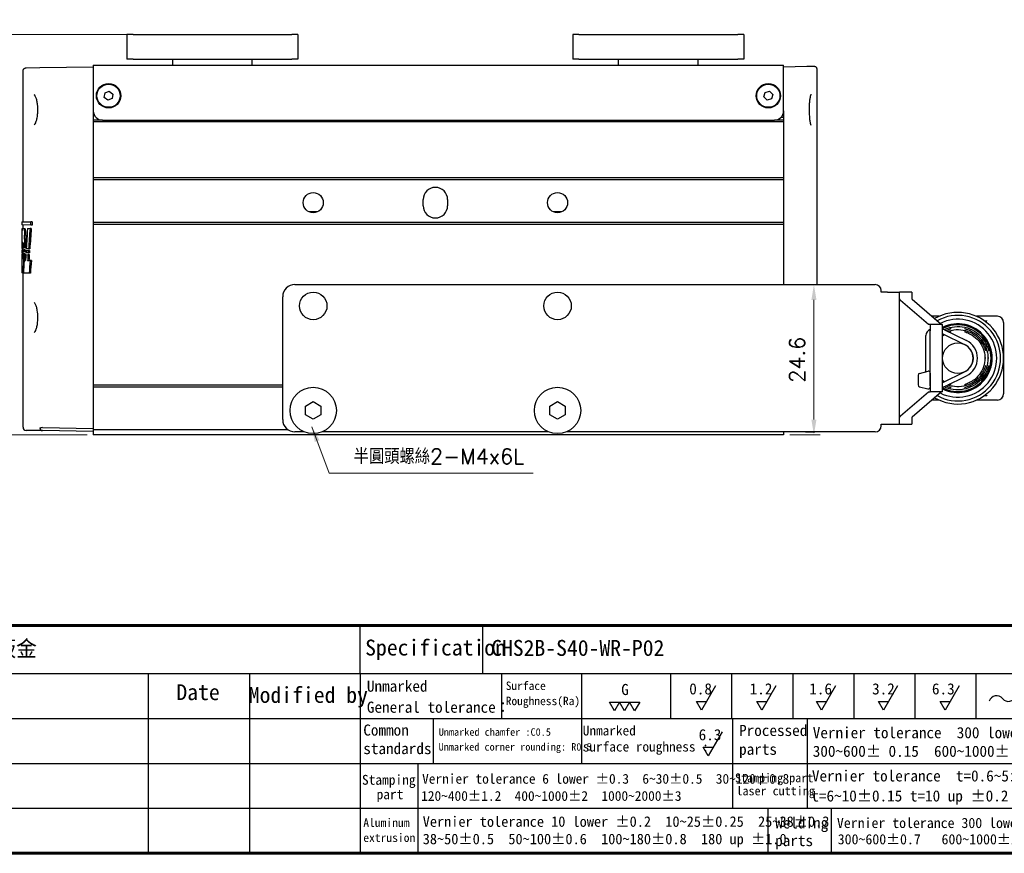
# Model space of a CAD drawing. Header units: inches. Extents: x 0 to 5766, y -2164 to 1330.
# Tile 194 of 217: x 4871 to 5033, y -196 to -60. Entities that reach past the tile are written whole.
import ezdxf
from ezdxf.enums import TextEntityAlignment as Align

# ---------------------------------------------------------------- set-up
doc = ezdxf.new("R2010")
doc.units = ezdxf.units.IN
doc.header["$MEASUREMENT"] = 0
doc.linetypes.add('SLD-實線', pattern=[0])
for name, color, linetype, lineweight in [('AM_0', 7, 'Continuous', 30), ('AM_5', 3, 'Continuous', 15), ('可見 (ISO)', 7, 'Continuous', 25)]:
    doc.layers.add(name, color=color, linetype=linetype, lineweight=lineweight)
doc.layers.add('BORDER', color=7, linetype='Continuous')
doc.layers.add('圖框', color=7, linetype='SLD-實線')
doc.styles.add('尺寸標註', font='romans.shx', dxfattribs={"bigfont": 'CHINESET.SHX'})
doc.styles.add('標題欄', font='txt')
doc.dimstyles.new('CNS1', dxfattribs={"dimtxt": 2.5, "dimasz": 2.5, "dimexe": 1, "dimexo": 1, "dimgap": 1.5, "dimtad": 1, "dimtoh": 1, "dimdec": 1, "dimdsep": 46, "dimtxsty": '尺寸標註', "dimcen": 0, "dimclrd": 2, "dimclre": 2, "dimclrt": 1, "dimadec": 0, "dimazin": 2, "dimtp": 0.1, "dimtm": 0.1, "dimtfac": 0.71, "dimtdec": 1, "dimtmove": 0, "dimatfit": 0, "dimfxl": 0, "dimlwd": 13, "dimlwe": 13, "dimarcsym": 0})
doc.dimstyles.new('CNS1$0', dxfattribs={"dimtxt": 2.5, "dimasz": 2.5, "dimexe": 1, "dimexo": 1, "dimgap": 1.5, "dimtad": 1, "dimtoh": 1, "dimdec": 1, "dimdsep": 46, "dimtxsty": '尺寸標註', "dimcen": 0, "dimclrd": 2, "dimclre": 2, "dimclrt": 1, "dimadec": 0, "dimazin": 2, "dimtp": 0.1, "dimtm": 0.1, "dimtfac": 0.71, "dimtdec": 1, "dimtmove": 0, "dimatfit": 0, "dimfxl": 0, "dimlwd": 13, "dimlwe": 13, "dimarcsym": 0})

# ---------------------------------------------------------------- blocks, each defined once
blk = doc.blocks.new('A4-英文圖框-橫式')
at = {"layer": 'BORDER', "color": 123, "linetype": 'Continuous', "lineweight": 60, "ltscale": 25.4}
blk.add_line((2151.7, -57.78), (2549.79, -57.78), dxfattribs=at)
at = {"layer": 'BORDER', "color": 60, "linetype": 'Continuous', "ltscale": 25.4}
for p, q in [((2255, -65.63), (2255, -57.78)), ((2275.1, -65.63), (2275.1, -57.78)), ((2151.7, -65.63), (2549.79, -65.63)), ((2220.31, -65.63), (2220.31, -95.06)), ((2236.88, -65.63), (2236.88, -95.06)), ((2255, -65.63), (2255, -95.06)), ((2278.15, -65.63), (2278.15, -72.99)), ((2291.22, -65.63), (2291.22, -80.35)), ((2305.82, -65.63), (2305.82, -72.99)), ((2315.82, -65.63), (2315.82, -72.99)), ((2325.82, -65.63), (2325.82, -72.99)), ((2335.82, -65.63), (2335.82, -72.99)), ((2345.82, -65.63), (2345.82, -72.99)), ((2355.82, -65.63), (2355.82, -72.99)), ((2151.7, -72.99), (2364.21, -72.99)), ((2266.98, -72.99), (2266.98, -80.35)), ((2315.96, -72.99), (2315.96, -80.35)), ((2328.19, -72.99), (2328.19, -80.35)), ((2151.7, -80.35), (2364.21, -80.35)), ((2264.44, -80.35), (2264.44, -87.7)), ((2315.96, -80.35), (2315.96, -87.7)), ((2328.19, -80.35), (2328.19, -87.7)), ((2151.7, -87.7), (2364.21, -87.7)), ((2264.44, -87.7), (2264.44, -95.06)), ((2321.74, -87.7), (2321.74, -95.06)), ((2332.11, -87.7), (2332.11, -95.06))]:
    blk.add_line(p, q, dxfattribs=at)
at = {"layer": 'BORDER', "color": 2, "linetype": 'Continuous', "ltscale": 25.4}
for p, q in [((2313.17, -67.68), (2310.88, -71.65)), ((2323.06, -67.68), (2320.77, -71.65)), ((2332.82, -67.68), (2330.53, -71.65)), ((2342.95, -67.68), (2340.66, -71.65)), ((2353.07, -67.68), (2350.78, -71.65)), ((2296.65, -71.76), (2295.82, -70.33)), ((2295.82, -70.33), (2297.47, -70.33)), ((2297.47, -70.33), (2296.65, -71.76)), ((2298.3, -71.76), (2297.47, -70.33)), ((2297.47, -70.33), (2299.12, -70.33)), ((2299.12, -70.33), (2298.3, -71.76)), ((2299.94, -71.76), (2299.12, -70.33)), ((2299.12, -70.33), (2300.77, -70.33)), ((2300.77, -70.33), (2299.94, -71.76)), ((2310.88, -71.65), (2310.05, -70.22)), ((2310.05, -70.22), (2311.7, -70.22)), ((2320.77, -71.65), (2319.94, -70.22)), ((2319.94, -70.22), (2321.59, -70.22)), ((2330.53, -71.65), (2329.7, -70.22)), ((2329.7, -70.22), (2331.35, -70.22)), ((2340.66, -71.65), (2339.84, -70.22)), ((2339.84, -70.22), (2341.48, -70.22)), ((2350.78, -71.65), (2349.96, -70.22)), ((2349.96, -70.22), (2351.61, -70.22)), ((2314.27, -75.17), (2311.98, -79.13)), ((2311.98, -79.13), (2311.16, -77.71)), ((2311.16, -77.71), (2312.8, -77.71))]:
    blk.add_line(p, q, dxfattribs=at)
at = {"layer": 'BORDER', "color": 123, "linetype": 'Continuous', "lineweight": 60, "ltscale": 25.4}
blk.add_lwpolyline([(2151.7, 188.79), (2555.09, 188.79), (2555.09, -95.06), (2151.7, -95.06)], close=True, dxfattribs=at)
at = {"layer": 'BORDER', "color": 2, "linetype": 'Continuous', "ltscale": 25.4}
for centre, start, end in [((2359.2, -70.55), 39.8056, 162.5792), ((2361.14, -68.94), 219.8056, 342.5792)]:
    blk.add_arc(centre, 1.26, start, end, dxfattribs=at)
at = {"layer": '圖框', "style": '標題欄'}
for s, height, p in [('Specification', 2.6053, (2255.83, -60.09)), ('Date', 2.605, (2224.93, -67.39)), ('Modified by', 2.6053, (2236.78, -67.84)), ('Unmarked', 1.824, (2256.11, -66.79)), ('Surface', 1.377, (2278.84, -66.96)), ('G', 1.82, (2297.75, -67.35)), ('0.8', 1.824, (2308.88, -67.24)), ('1.2', 1.824, (2318.77, -67.24)), ('1.6', 1.824, (2328.53, -67.24)), ('3.2', 1.824, (2338.81, -67.24)), ('6.3', 1.824, (2348.61, -67.24)), ('Roughness(Ra)', 1.377, (2278.84, -69.44)), ('General tolerance：', 1.8237, (2256.11, -70.24)), ('Common', 1.824, (2255.52, -73.98)), ('Unmarked', 1.596, (2291.45, -74.18)), ('Processed', 1.824, (2317.04, -74.04)), ('Unmarked chamfer :C0.5', 1.2273, (2267.87, -74.6)), ('6.3', 1.824, (2310.42, -74.74)), ('Vernier tolerance  300 lower %%P0.1', 1.8237, (2329.1, -74.41)), ('standards', 1.824, (2255.52, -77.01)), ('Unmarked corner rounding: R0.5', 1.2273, (2267.85, -77.03)), ('surface roughness :', 1.5965, (2291.45, -76.81)), ('parts', 1.824, (2317.04, -77.12)), ('300~600%%P 0.15  600~1000%%P 0.2', 1.8237, (2329.1, -77.45)), ('Stamping', 1.614, (2255.3, -82.23)), ('Vernier tolerance 6 lower %%P0.3  6~30%%P0.5  30~120%%P0.8', 1.6062, (2265.15, -82.07)), ('Stamping part', 1.4514, (2316.36, -81.99)), ('Vernier tolerance  t=0.6~5%%P0.1', 1.8237, (2328.96, -81.48)), (' part', 1.614, (2256.6, -84.6)), ('120~400%%P1.2  400~1000%%P2  1000~2000%%P3', 1.6062, (2265, -84.87)), ('laser cutting', 1.4514, (2316.61, -84.12)), ('t=6~10%%P0.15 t=10 up %%P0.2', 1.8237, (2328.87, -84.76)), ('Aluminum', 1.39, (2255.52, -89.35)), ('Vernier tolerance 10 lower %%P0.2  10~25%%P0.25  25~38%%P0.3', 1.7169, (2265.25, -89.01)), ('Welding', 1.824, (2322.95, -89.17)), ('Vernier tolerance 300 lower %%P0.5  ', 1.6654, (2333.05, -89.26)), ('extrusion', 1.39, (2255.52, -91.81)), ('38~50%%P0.5  50~100%%P0.6  100~180%%P0.8  180 up %%P1.0', 1.7169, (2265.25, -91.86)), ('300~600%%P0.7   600~1000%%P1.0', 1.6654, (2333.19, -91.93)), ('parts', 1.824, (2322.95, -92.06))]:
    blk.add_text(s, height=height, dxfattribs=at).set_placement(p, align=Align.TOP_LEFT)
blk = doc.blocks.new('*D499')
at = {"layer": 'AM_5', "color": 2, "lineweight": 13}
for p, q in [((4889.02, -61.96), (4864.37, -61.96)), ((4865.37, -64.46), (4865.37, -124.96)), ((4882.52, -127.46), (4864.37, -127.46))]:
    blk.add_line(p, q, dxfattribs=at)
at = {"layer": 'AM_5', "color": 2}
for points in [[(4864.95, -64.46), (4865.79, -64.46), (4865.37, -61.96)], [(4864.95, -124.96), (4865.79, -124.96), (4865.37, -127.46)]]:
    blk.add_solid(points, dxfattribs=at)
at = {"layer": 'Defpoints', "color": 0}
for p in [(4890.02, -61.96), (4865.37, -127.46), (4883.52, -127.46)]:
    blk.add_point(p, dxfattribs=at)
at = {"layer": 'AM_5', "color": 1, "insert": (4862.62, -94.71), "char_height": 2.5, "attachment_point": 5, "rotation": 90, "style": '尺寸標註'}
blk.add_mtext('65.5', dxfattribs=at)
blk = doc.blocks.new('*D500')
at = {"layer": 'AM_5', "color": 2, "lineweight": 13}
for p, q in [((5009.72, -102.86), (5000.48, -102.86)), ((5001.48, -124.96), (5001.48, -105.36)), ((4997.52, -127.46), (5002.48, -127.46))]:
    blk.add_line(p, q, dxfattribs=at)
at = {"layer": 'AM_5', "color": 2}
for points in [[(5001.07, -105.36), (5001.9, -105.36), (5001.48, -102.86)], [(5001.07, -124.96), (5001.9, -124.96), (5001.48, -127.46)]]:
    blk.add_solid(points, dxfattribs=at)
at = {"layer": 'Defpoints', "color": 0}
for p in [(5001.48, -102.86), (5010.72, -102.86), (4996.52, -127.46)]:
    blk.add_point(p, dxfattribs=at)
at = {"layer": 'AM_5', "color": 1, "insert": (4998.73, -115.16), "char_height": 2.5, "attachment_point": 5, "rotation": 90, "style": '尺寸標註'}
blk.add_mtext('24.6', dxfattribs=at)

msp = doc.modelspace()

# ---------------------------------------------------------------- linework, layer by layer
for p, q in [((5018.766, -117.387), (5020.166, -117.042)), ((5020.525, -117.336), (5020.525, -119.626)), ((5020.525, -117.379), (5020.525, -119.583)), ((5018.525, -117.681), (5018.525, -119.281)), ((5018.741, -119.569), (5020.141, -119.914))]:
    msp.add_line(p, q)
for centre, start, end in [((5018.825, -117.681), 101.30993, 180), ((5020.225, -117.336), 0, 101.30993), ((5018.825, -119.281), 180, 253.67936), ((5020.225, -119.626), 253.67936, 0)]:
    msp.add_arc(centre, 0.3, start, end)
at = {"layer": 'AM_0'}
for p, q in [((5019.806, -117.131), (5019.806, -111.206)), ((5020.526, -117.131), (5020.526, -111.206)), ((5022.588, -110.936), (5026.129, -112.657)), ((5022.841, -110.258), (5026.444, -112.01)), ((5020.526, -118.606), (5020.526, -111.349)), ((5022.588, -118.876), (5026.129, -117.154)), ((5020.525, -118.906), (5020.526, -118.906)), ((5022.903, -119.523), (5026.444, -117.802)), ((5020.526, -119.626), (5020.525, -119.626))]:
    msp.add_line(p, q, dxfattribs=at)
for centre, radius, start, end in [((5020.826, -111.206), 1.02, 107.10464, 180), ((5022.457, -111.206), 1.02, 64.07537, 86.11818), ((5022.457, -111.206), 0.3, 64.07537, 76.69259), ((5025.036, -114.906), 2.5, 295.92463, 64.07537), ((5025.036, -114.906), 3.22, 295.92463, 64.07537), ((5022.457, -118.606), 0.3, 283.30741, 295.92463), ((5022.457, -118.606), 1.02, 273.88182, 295.92463)]:
    msp.add_arc(centre, radius, start, end, dxfattribs=at)
at = {"layer": '可見 (ISO)'}
for p, q in [((4890.016, -61.956), (4889.016, -61.956)), ((4889.016, -61.956), (4889.016, -65.956)), ((4890.016, -61.956), (4916.016, -61.956)), ((4917.016, -61.956), (4916.016, -61.956)), ((4917.016, -61.956), (4917.016, -65.956)), ((4963.016, -61.956), (4962.016, -61.956)), ((4962.016, -61.956), (4962.016, -65.956)), ((4963.016, -61.956), (4989.016, -61.956)), ((4990.016, -61.956), (4989.016, -61.956)), ((4990.016, -61.956), (4990.016, -65.956)), ((4890.016, -65.956), (4889.016, -65.956)), ((4890.016, -65.956), (4916.016, -65.956)), ((4896.516, -66.956), (4896.516, -65.956)), ((4909.516, -66.956), (4909.516, -65.956)), ((4917.016, -65.956), (4916.016, -65.956)), ((4963.016, -65.956), (4962.016, -65.956)), ((4963.016, -65.956), (4989.016, -65.956)), ((4969.516, -66.956), (4969.516, -65.956)), ((4982.516, -66.956), (4982.516, -65.956)), ((4990.016, -65.956), (4989.016, -65.956)), ((4872.508, -67.398), (4874.743, -67.359)), ((4874.743, -67.359), (4883.516, -67.206)), ((4883.516, -66.956), (4996.516, -66.956)), ((4883.516, -66.956), (4883.516, -68.956)), ((4996.516, -68.956), (4996.516, -66.956)), ((4996.516, -67.206), (5000.332, -67.139)), ((5000.332, -67.139), (5001.458, -67.119)), ((5001.966, -67.619), (5001.966, -102.856)), ((4872.016, -92.599), (4872.016, -67.898)), ((4883.516, -68.956), (4883.516, -74.456)), ((4996.516, -74.456), (4996.516, -68.956)), ((4885.316, -72.227), (4885.432, -71.485)), ((4885.901, -72.697), (4885.316, -72.227)), ((4885.432, -71.485), (4886.132, -71.214)), ((4886.601, -72.427), (4885.901, -72.697)), ((4886.132, -71.214), (4886.716, -71.685)), ((4886.716, -71.685), (4886.601, -72.427)), ((4993.295, -72.163), (4993.477, -71.434)), ((4993.835, -72.684), (4993.295, -72.163)), ((4993.477, -71.434), (4994.198, -71.228)), ((4994.556, -72.477), (4993.835, -72.684)), ((4994.198, -71.228), (4994.738, -71.749)), ((4994.738, -71.749), (4994.556, -72.477)), ((4883.516, -74.456), (4883.516, -76.006)), ((4883.69, -75.156), (4883.516, -75.156)), ((4996.134, -75.456), (4996.516, -75.456)), ((4996.516, -74.456), (4996.516, -76.006)), ((4885.016, -75.956), (4883.516, -75.956)), ((4883.516, -76.006), (4883.516, -76.256)), ((4883.516, -76.256), (4883.516, -85.406)), ((4996.516, -76.256), (4883.516, -76.256)), ((4885.016, -75.956), (4995.016, -75.956)), ((4996.516, -75.956), (4995.016, -75.956)), ((4996.516, -76.006), (4996.516, -76.256)), ((4996.516, -76.256), (4996.516, -85.406)), ((4883.516, -85.406), (4883.516, -85.706)), ((4996.516, -85.406), (4883.516, -85.406)), ((4996.516, -85.406), (4996.516, -85.706)), ((4883.516, -85.706), (4883.516, -92.706)), ((4996.516, -85.706), (4883.516, -85.706)), ((4996.516, -85.706), (4996.516, -92.706)), ((4937.516, -89.956), (4937.516, -88.956)), ((4941.516, -88.956), (4941.516, -89.956)), ((4871.816, -92.602), (4873.274, -92.577)), ((4871.816, -92.602), (4871.816, -93.106)), ((4873.274, -93.131), (4871.816, -93.106)), ((4872.016, -93.666), (4872.016, -93.11)), ((4873.482, -92.573), (4873.274, -92.577)), ((4873.274, -93.131), (4873.274, -92.577)), ((4873.482, -93.135), (4873.274, -93.131)), ((4873.482, -92.573), (4873.482, -93.135)), ((4883.516, -92.706), (4883.516, -93.006)), ((4996.516, -92.706), (4883.516, -92.706)), ((4883.516, -93.006), (4883.516, -119.334)), ((4996.516, -93.006), (4883.516, -93.006)), ((4996.516, -92.706), (4996.516, -93.006)), ((4996.516, -93.006), (4996.516, -102.856)), ((4871.867, -93.723), (4871.817, -93.723)), ((4871.877, -93.669), (4872.129, -93.664)), ((4872.13, -93.664), (4872.332, -93.661)), ((4872.458, -94.771), (4872.256, -94.771)), ((4872.738, -93.707), (4873.158, -93.7)), ((4873.365, -93.696), (4873.158, -93.7)), ((4872.001, -95.969), (4871.893, -95.967)), ((4872.448, -95.432), (4872.245, -95.431)), ((4871.816, -97.841), (4871.862, -97.84)), ((4871.816, -97.992), (4871.816, -100.83)), ((4871.817, -97.184), (4871.87, -97.184)), ((4871.865, -97.525), (4871.817, -97.524)), ((4871.877, -96.846), (4871.818, -96.845)), ((4872.016, -97.665), (4871.831, -97.662)), ((4872.016, -96.986), (4871.836, -96.983)), ((4871.951, -97.839), (4871.862, -97.84)), ((4871.959, -97.527), (4871.865, -97.525)), ((4871.968, -97.182), (4871.87, -97.184)), ((4871.977, -96.848), (4871.877, -96.846)), ((4871.951, -97.839), (4872.148, -97.835)), ((4872.157, -97.53), (4871.959, -97.527)), ((4871.968, -97.182), (4872.171, -97.178)), ((4872.185, -96.851), (4871.977, -96.848)), ((4872.016, -97.181), (4872.016, -96.848)), ((4872.016, -97.838), (4872.016, -97.528)), ((4872.35, -97.832), (4872.148, -97.835)), ((4872.359, -97.534), (4872.157, -97.53)), ((4872.373, -97.175), (4872.171, -97.178)), ((4872.387, -96.855), (4872.185, -96.851)), ((4872.476, -97.967), (4872.832, -97.961)), ((4872.855, -97.68), (4872.495, -97.673)), ((4872.516, -97.31), (4872.882, -97.303)), ((4872.908, -97.001), (4872.537, -96.995)), ((4873.038, -97.957), (4872.832, -97.961)), ((4873.06, -97.683), (4872.855, -97.68)), ((4873.088, -97.3), (4872.882, -97.303)), ((4873.113, -97.005), (4872.908, -97.001)), ((4871.85, -98.728), (4871.93, -98.726)), ((4872.135, -99.808), (4872.076, -99.808)), ((4872.168, -98.952), (4872.423, -98.948)), ((4872.765, -98.942), (4873.17, -98.935)), ((4873.377, -98.931), (4873.17, -98.935)), ((4871.945, -100.966), (4871.819, -100.963)), ((4872.092, -100.968), (4871.945, -100.966)), ((4872.016, -126.214), (4872.016, -100.967)), ((4873.009, -100.984), (4872.092, -100.968)), ((4873.215, -100.988), (4873.009, -100.984)), ((4916.516, -102.856), (5011.516, -102.856)), ((5012.516, -104.104), (5012.516, -103.856)), ((5013.516, -104.104), (5012.516, -104.104)), ((5013.516, -104.104), (5015.516, -104.104)), ((5017.516, -104.104), (5015.516, -104.104)), ((5015.516, -105.214), (5015.516, -104.104)), ((5017.516, -104.104), (5017.516, -105.214)), ((4914.516, -124.956), (4914.516, -104.856)), ((5015.516, -124.598), (5015.516, -105.214)), ((5020.247, -109.406), (5015.667, -105.481)), ((5017.547, -105.267), (5022.375, -109.406)), ((5020.496, -109.406), (5020.247, -109.406)), ((5020.526, -109.406), (5020.496, -109.406)), ((5020.526, -109.406), (5020.526, -110.406)), ((5022.526, -109.406), (5020.526, -109.406)), ((5021.982, -108.056), (5020.8, -108.056)), ((5022.526, -110.406), (5022.526, -109.406)), ((5031.536, -108.056), (5028.091, -108.056)), ((5032.536, -109.056), (5032.536, -111.71)), ((5020.526, -119.406), (5020.526, -110.406)), ((5022.526, -119.406), (5022.526, -110.406)), ((5023.852, -110.201), (5023.852, -110.201)), ((5026.161, -110.059), (5026.161, -110.059)), ((5026.172, -110.573), (5026.172, -110.573)), ((5026.221, -110.201), (5026.221, -110.201)), ((5029.981, -113.656), (5029.981, -113.656)), ((5029.473, -114.906), (5029.474, -114.906)), ((5029.636, -114.906), (5029.474, -114.906)), ((5030.136, -114.906), (5029.973, -114.906)), ((5032.536, -114.906), (5032.536, -118.101)), ((5029.616, -116.1), (5029.616, -116.1)), ((5029.981, -116.156), (5029.981, -116.156)), ((5023.901, -119.238), (5023.901, -119.238)), ((5032.536, -118.101), (5032.536, -120.756)), ((4883.516, -119.334), (4883.516, -119.634)), ((4914.516, -119.334), (4883.516, -119.334)), ((4883.516, -119.634), (4883.516, -126.634)), ((4914.516, -119.634), (4883.516, -119.634)), ((5015.667, -124.331), (5020.247, -120.406)), ((5022.375, -120.406), (5017.547, -124.544)), ((5020.247, -120.406), (5020.496, -120.406)), ((5020.496, -120.406), (5020.526, -120.406)), ((5020.526, -119.406), (5020.526, -120.406)), ((5022.526, -120.406), (5020.526, -120.406)), ((5022.526, -120.406), (5022.526, -119.406)), ((5023.852, -119.61), (5023.852, -119.61)), ((5023.912, -119.754), (5023.912, -119.754)), ((5026.221, -119.61), (5026.221, -119.61)), ((4918.266, -122.734), (4919.516, -122.012)), ((4919.516, -122.012), (4920.766, -122.734)), ((4958.266, -122.734), (4959.516, -122.012)), ((4959.516, -122.012), (4960.766, -122.734)), ((5021.982, -121.756), (5020.8, -121.756)), ((5031.536, -121.756), (5028.091, -121.756)), ((4918.266, -124.177), (4918.266, -122.734)), ((4920.766, -122.734), (4920.766, -124.177)), ((4958.266, -124.177), (4958.266, -122.734)), ((4960.766, -122.734), (4960.766, -124.177)), ((4919.516, -124.899), (4918.266, -124.177)), ((4920.766, -124.177), (4919.516, -124.899)), ((4959.516, -124.899), (4958.266, -124.177)), ((4960.766, -124.177), (4959.516, -124.899)), ((5012.516, -125.956), (5012.516, -125.708)), ((5012.516, -125.708), (5013.516, -125.708)), ((5013.516, -125.708), (5015.516, -125.708)), ((5015.516, -125.708), (5015.516, -124.598)), ((5015.516, -125.708), (5017.516, -125.708)), ((5017.516, -124.598), (5017.516, -125.708)), ((4875.174, -126.76), (4872.508, -126.714)), ((4875.174, -126.26), (4883.516, -126.406)), ((4883.516, -126.906), (4875.174, -126.76)), ((4883.516, -126.634), (4883.516, -127.456)), ((4915.428, -126.634), (4883.516, -126.634)), ((4918.037, -126.956), (4916.516, -126.956)), ((4958.037, -126.956), (4920.996, -126.956)), ((5011.516, -126.956), (4960.996, -126.956)), ((4996.516, -126.956), (4996.516, -127.456)), ((5000.126, -126.969), (4999.381, -126.956)), ((5000.126, -126.969), (5001.458, -126.992)), ((4996.516, -127.456), (4883.516, -127.456))]:
    msp.add_line(p, q, dxfattribs=at)
for centre, radius in [((4886.016, -71.956), 2), ((4886.016, -71.956), 1.9), ((4994.016, -71.956), 2), ((4994.016, -71.956), 1.9), ((4919.516, -89.456), 1.65), ((4959.516, -89.456), 1.65), ((4919.516, -106.356), 2.25), ((4959.516, -106.356), 2.25), ((5025.036, -114.906), 2.5), ((4919.516, -123.456), 3.8), ((4959.516, -123.456), 3.8)]:
    msp.add_circle(centre, radius, dxfattribs=at)
for centre, radius, start, end in [((4885.016, -74.456), 1.5, 180, 270), ((4995.016, -74.456), 1.5, 270, 0), ((4939.516, -88.956), 2, 0, 180), ((4939.516, -89.956), 2, 180, 0), ((4916.516, -104.856), 2, 90, 180), ((5011.516, -103.856), 1, 0, 90), ((5025.036, -114.906), 7.5, 239.6197, 120.3803), ((5025.036, -114.906), 7, 241.03673, 118.96327), ((5025.036, -114.906), 6.375, 243.14492, 116.85508), ((5025.036, -114.906), 5.625, 243.49488, 116.50512), ((5025.036, -114.906), 5.5, 242.84363, 117.15637), ((5025.036, -114.906), 5.45, 242.57366, 117.42634), ((5031.536, -109.056), 1, 0, 90), ((5031.536, -120.756), 1, 270, 0), ((4916.516, -124.956), 2, 180, 270), ((4872.516, -126.214), 0.5, 180, 269), ((5001.466, -126.492), 0.5, 269, 291.97501), ((5011.516, -125.956), 1, 270, 0)]:
    msp.add_arc(centre, radius, start, end, dxfattribs=at)
for centre, major_axis, ratio, start_param, end_param in [((5361.799, -95.485), (-489.264, 27.886), 0.9518055, 0.0560349, 0.0597896), ((5361.805, -95.465), (-489.269, -27.886), 0.9518055, 6.2218775, 6.2263323), ((5342.74, -118.972), (-470.215, -26.8), 0.9518055, 6.1669956, 6.1743384), ((4917.766, -130.499), (-0.94, 142.854), 0.3215892, 1.3081431, 1.331987), ((4917.766, -130.499), (-0.935, 142.232), 0.3215892, 1.3069512, 1.3309583), ((5350.451, -106.665), (-477.944, 27.02), 0.9509983, 0.0358802, 0.0378106), ((5350.873, -106.029), (-478.365, -27.044), 0.9509983, 6.2017316, 6.2036599), ((5347.013, -117.06), (-474.494, 27.044), 0.9518055, 0.0119865, 0.0151288), ((5345.02, -117.056), (-472.303, 26.919), 0.9518055, 0.0117745, 0.0149373), ((4917.766, -95.373), (-0.94, -142.854), 0.3215892, 4.7317837, 4.7328382), ((4917.766, -95.394), (-0.942, -141.578), 0.3244874, 4.7271983, 4.7295981), ((4917.804, -99.362), (0.855, 223.309), 0.2058993, 1.5633552, 1.5639703), ((5361.799, -95.485), (-489.264, 27.886), 0.9518055, 0.0627268, 0.0630213), ((5359.453, -106.764), (-486.921, 27.752), 0.9518055, 0.0405892, 0.0425009), ((4917.769, -106.634), (0.943, -141.582), 0.3244971, 4.6434293, 4.6458465), ((5359.797, -106.123), (-487.264, -27.772), 0.9518055, 6.2055425, 6.2074532), ((4917.765, -106.069), (-0.942, -141.577), 0.3244841, 4.6517317, 4.654172), ((5350.392, -117.271), (-477.869, 27.237), 0.9518055, 0.0171422, 0.0214743), ((4917.766, -117.309), (0.942, -141.577), 0.3244847, 4.567555, 4.5700652), ((5348.408, -117.269), (-475.689, 27.112), 0.9518055, 0.0169445, 0.0194115), ((4917.765, -117.309), (0.938, -140.96), 0.3244832, 4.5669026, 4.5694745), ((5347.456, -119.076), (-474.931, -27.069), 0.9518055, 6.1767435, 6.1789116), ((4917.772, -119.361), (-0.941, -141.587), 0.3245057, 4.5581689, 4.5607693), ((5328.941, -128.938), (-456.422, 26.014), 0.9518055, 6.2717561, 6.2740159), ((4917.765, -130.145), (0.942, -141.575), 0.3244814, 4.4761251, 4.4788576), ((5326.861, -128.925), (-454.145, 25.884), 0.9518055, 6.2714205, 6.2736917), ((4917.763, -130.144), (0.937, -140.956), 0.3244763, 4.4750611, 4.4778587), ((5348.293, -113.746), (-475.786, -26.917), 0.9510687, 6.1911294, 6.1955786), ((5313.815, -133.546), (-441.308, 24.967), 0.9510687, 6.2601882, 6.2650781), ((5311.741, -133.528), (-439.037, 24.838), 0.9510687, 6.2597951, 6.2647277), ((5018.016, -105.214), (-2.5, 0), 0.3119476, 0, 0.3490659), ((5018.016, -105.214), (0.5, 0), 0.3119476, 3.1415927, 3.4906585), ((5018.016, -124.598), (2.5, 0), 0.3119476, 2.7925268, 3.1415927), ((5018.016, -124.598), (-0.5, 0), 0.3119476, 5.9341195, 6.2831853), ((4875.184, -126.262), (-0.411, 0.41), 0.7015398, 0.9550093, 1.2984655), ((4875.183, -126.76), (0.358, -0.361), 0.9656926, 2.3605575, 3.2249852)]:
    msp.add_ellipse(centre, major_axis=major_axis, ratio=ratio, start_param=start_param, end_param=end_param, dxfattribs=at)
for points, knots in [([(4872.016, -67.898), (4872.016, -67.844), (4872.025, -67.79), (4872.054, -67.703), (4872.07, -67.669), (4872.118, -67.591), (4872.155, -67.548), (4872.222, -67.492), (4872.25, -67.473), (4872.328, -67.432), (4872.381, -67.413), (4872.459, -67.401), (4872.483, -67.398), (4872.508, -67.398)], [0, 0, 0, 0, 0.016139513, 0.016139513, 0.027264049, 0.027264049, 0.043672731, 0.043672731, 0.053661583, 0.053661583, 0.070096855, 0.070096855, 0.077400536, 0.077400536, 0.077400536, 0.077400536]), ([(5001.458, -67.119), (5001.477, -67.119), (5001.497, -67.12), (5001.536, -67.124), (5001.555, -67.127), (5001.626, -67.142), (5001.676, -67.162), (5001.767, -67.216), (5001.808, -67.251), (5001.878, -67.33), (5001.906, -67.376), (5001.953, -67.485), (5001.966, -67.553), (5001.966, -67.619)], [0, 0, 0, 0, 0.005894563, 0.005894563, 0.01170783, 0.01170783, 0.027524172, 0.027524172, 0.043340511, 0.043340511, 0.059156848, 0.059156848, 0.079071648, 0.079071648, 0.079071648, 0.079071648]), ([(4874.397, -73.484), (4874.371, -73.232), (4874.331, -72.991), (4874.234, -72.565), (4874.175, -72.375), (4874.051, -72.068), (4873.983, -71.949), (4873.871, -71.811), (4873.829, -71.793), (4873.822, -71.791), (4873.822, -71.791), (4873.822, -71.791)], [0, 0, 0, 0, 0.07984838, 0.07984838, 0.16037038, 0.16037038, 0.24225079, 0.24225079, 0.31971797, 0.31971797, 0.3306915, 0.3306915, 0.3306915, 0.3306915]), ([(5000.998, -71.722), (5000.998, -71.722), (5000.998, -71.722), (5000.997, -71.723), (5000.989, -71.734), (5000.964, -71.784), (5000.944, -71.836), (5000.896, -71.993), (5000.868, -72.116), (5000.811, -72.431), (5000.783, -72.638), (5000.736, -73.102), (5000.717, -73.368), (5000.701, -73.776), (5000.698, -73.915), (5000.694, -74.196), (5000.694, -74.339), (5000.699, -74.691), (5000.706, -74.9), (5000.718, -75.1)], [0.04446721, 0.04446721, 0.04446721, 0.04446721, 0.04602429, 0.04602429, 0.07636499, 0.07636499, 0.12453632, 0.12453632, 0.19169158, 0.19169158, 0.27214144, 0.27214144, 0.35647629, 0.35647629, 0.39841006, 0.39841006, 0.4409335, 0.4409335, 0.5043298, 0.5043298, 0.5043298, 0.5043298]), ([(4873.822, -76.72), (4873.822, -76.72), (4873.852, -76.715), (4873.955, -76.603), (4874.019, -76.503), (4874.139, -76.237), (4874.196, -76.072), (4874.3, -75.679), (4874.346, -75.441), (4874.411, -74.939), (4874.43, -74.668), (4874.436, -74.366), (4874.436, -74.334), (4874.437, -74.253), (4874.437, -74.204), (4874.434, -74.01), (4874.428, -73.864), (4874.412, -73.641), (4874.405, -73.562), (4874.397, -73.484)], [0.00254703, 0.00254703, 0.00254703, 0.00254703, 0.08006767, 0.08006767, 0.15834865, 0.15834865, 0.23395473, 0.23395473, 0.31607054, 0.31607054, 0.39717808, 0.39717808, 0.40688014, 0.40688014, 0.4214367, 0.4214367, 0.4652627, 0.4652627, 0.48989307, 0.48989307, 0.48989307, 0.48989307]), ([(5000.718, -75.1), (5000.733, -75.371), (5000.755, -75.63), (5000.81, -76.078), (5000.843, -76.274), (5000.911, -76.581), (5000.95, -76.698), (5000.989, -76.777), (5000.998, -76.79), (5000.998, -76.79)], [0, 0, 0, 0, 0.08587537, 0.08587537, 0.1703866, 0.1703866, 0.25420649, 0.25420649, 0.28784758, 0.28784758, 0.28784758, 0.28784758]), ([(4871.877, -93.669), (4871.872, -93.691), (4871.866, -93.725), (4871.852, -93.858), (4871.845, -93.993), (4871.835, -94.302), (4871.831, -94.497), (4871.829, -94.73), (4871.829, -94.748), (4871.829, -94.767)], [-0.75477839, -0.75477839, -0.75477839, -0.75477839, -0.72170153, -0.72170153, -0.65608998, -0.65608998, -0.59058442, -0.59058442, -0.58499668, -0.58499668, -0.58499668, -0.58499668]), ([(4872.129, -93.664), (4872.13, -93.664), (4872.13, -93.664), (4872.145, -93.664), (4872.161, -93.689), (4872.191, -93.789), (4872.206, -93.865), (4872.229, -94.04), (4872.239, -94.15), (4872.253, -94.392), (4872.257, -94.524), (4872.257, -94.648), (4872.257, -94.688), (4872.256, -94.729), (4872.256, -94.771)], [0.44533623, 0.44533623, 0.44533623, 0.44533623, 0.44589768, 0.44589768, 0.48328635, 0.48328635, 0.52067502, 0.52067502, 0.55779249, 0.55779249, 0.59490996, 0.59490996, 0.59490996, 0.60697894, 0.60697894, 0.60697894, 0.60697894]), ([(4872.458, -94.771), (4872.459, -94.729), (4872.459, -94.688), (4872.459, -94.524), (4872.456, -94.391), (4872.442, -94.148), (4872.431, -94.037), (4872.408, -93.862), (4872.393, -93.786), (4872.362, -93.685), (4872.346, -93.661), (4872.332, -93.661)], [-0.31062863, -0.31062863, -0.31062863, -0.31062863, -0.29852754, -0.29852754, -0.26127711, -0.26127711, -0.22402668, -0.22402668, -0.18650135, -0.18650135, -0.14897602, -0.14897602, -0.14897602, -0.14897602]), ([(4871.945, -100.966), (4871.957, -100.946), (4871.969, -100.907), (4872, -100.758), (4872.018, -100.624), (4872.049, -100.314), (4872.062, -100.119), (4872.073, -99.872), (4872.075, -99.84), (4872.076, -99.808)], [0.80890842, 0.80890842, 0.80890842, 0.80890842, 0.85368931, 0.85368931, 0.91955878, 0.91955878, 0.98523674, 0.98523674, 0.99498884, 0.99498884, 0.99498884, 0.99498884]), ([(4871.816, -100.83), (4871.816, -100.852), (4871.817, -100.873), (4871.817, -100.934), (4871.818, -100.958), (4871.819, -100.963)], [-0.197004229, -0.197004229, -0.197004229, -0.197004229, -0.184272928, -0.184272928, -0.151806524, -0.151806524, -0.151806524, -0.151806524]), ([(4874.397, -107.484), (4874.371, -107.232), (4874.331, -106.991), (4874.234, -106.565), (4874.175, -106.375), (4874.051, -106.068), (4873.983, -105.949), (4873.871, -105.811), (4873.829, -105.793), (4873.822, -105.791), (4873.822, -105.791), (4873.822, -105.791)], [0, 0, 0, 0, 0.07984838, 0.07984838, 0.16037038, 0.16037038, 0.24225079, 0.24225079, 0.31971797, 0.31971797, 0.3306915, 0.3306915, 0.3306915, 0.3306915]), ([(4873.822, -110.72), (4873.822, -110.72), (4873.852, -110.715), (4873.955, -110.603), (4874.019, -110.503), (4874.139, -110.237), (4874.196, -110.072), (4874.3, -109.679), (4874.346, -109.441), (4874.411, -108.939), (4874.43, -108.668), (4874.436, -108.366), (4874.436, -108.334), (4874.437, -108.253), (4874.437, -108.204), (4874.434, -108.01), (4874.428, -107.864), (4874.412, -107.641), (4874.405, -107.562), (4874.397, -107.484)], [0.00254703, 0.00254703, 0.00254703, 0.00254703, 0.08006767, 0.08006767, 0.15834865, 0.15834865, 0.23395473, 0.23395473, 0.31607054, 0.31607054, 0.39717808, 0.39717808, 0.40688014, 0.40688014, 0.4214367, 0.4214367, 0.4652627, 0.4652627, 0.48989307, 0.48989307, 0.48989307, 0.48989307]), ([(5029.309, -108.741), (5029.376, -108.788), (5029.454, -108.814), (5029.613, -108.821), (5029.691, -108.808), (5029.782, -108.775), (5029.793, -108.77), (5029.805, -108.766)], [0.000001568, 0.000001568, 0.000001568, 0.000001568, 0.037733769, 0.037733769, 0.070683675, 0.070683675, 0.075426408, 0.075426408, 0.075426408, 0.075426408]), ([(5022.526, -111.25), (5022.537, -111.242), (5022.548, -111.235), (5022.649, -111.167), (5022.741, -111.11), (5022.835, -111.056)], [0.427990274, 0.427990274, 0.427990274, 0.427990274, 0.431925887, 0.431925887, 0.464434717, 0.464434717, 0.464434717, 0.464434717]), ([(5022.78, -110.238), (5023.194, -110.039), (5023.638, -109.893), (5024.641, -109.707), (5025.219, -109.695), (5026.332, -109.855), (5026.882, -110.029), (5027.886, -110.538), (5028.351, -110.879), (5029.138, -111.683), (5029.47, -112.156), (5029.742, -112.721), (5029.769, -112.78), (5029.794, -112.839)], [0.36704359, 0.36704359, 0.36704359, 0.36704359, 0.50445121, 0.50445121, 0.67316364, 0.67316364, 0.84189302, 0.84189302, 1.01062711, 1.01062711, 1.17935174, 1.17935174, 1.19880205, 1.19880205, 1.19880205, 1.19880205]), ([(5023.082, -110.376), (5023.177, -110.334), (5023.273, -110.295), (5023.473, -110.217), (5023.578, -110.178), (5023.748, -110.116), (5023.818, -110.091), (5023.885, -110.064), (5023.901, -110.058), (5023.922, -110.048), (5023.928, -110.045), (5023.928, -110.045)], [0.00640693, 0.00640693, 0.00640693, 0.00640693, 0.03737858, 0.03737858, 0.07443829, 0.07443829, 0.10791003, 0.10791003, 0.12138699, 0.12138699, 0.13236029, 0.13236029, 0.13236029, 0.13236029]), ([(5023.383, -110.522), (5023.714, -110.398), (5024.059, -110.31), (5024.911, -110.195), (5025.432, -110.21), (5026.43, -110.404), (5026.92, -110.585), (5027.803, -111.089), (5028.208, -111.418), (5028.82, -112.108), (5029.056, -112.458), (5029.24, -112.83)], [0.35076183, 0.35076183, 0.35076183, 0.35076183, 0.45602192, 0.45602192, 0.60853631, 0.60853631, 0.76104126, 0.76104126, 0.91349562, 0.91349562, 1.03797829, 1.03797829, 1.03797829, 1.03797829]), ([(5023.674, -110.663), (5023.712, -110.648), (5023.747, -110.634), (5023.833, -110.599), (5023.878, -110.58), (5023.911, -110.564), (5023.917, -110.56), (5023.917, -110.56)], [0.078891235, 0.078891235, 0.078891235, 0.078891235, 0.095155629, 0.095155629, 0.123561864, 0.123561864, 0.135134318, 0.135134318, 0.135134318, 0.135134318]), ([(5026.146, -110.047), (5026.146, -110.047), (5026.146, -110.047), (5026.148, -110.048), (5026.153, -110.051), (5026.171, -110.059), (5026.188, -110.066), (5026.239, -110.086), (5026.277, -110.1), (5026.376, -110.137), (5026.443, -110.161), (5026.597, -110.217), (5026.687, -110.251), (5026.867, -110.324), (5026.959, -110.362), (5027.049, -110.403)], [0.02904236, 0.02904236, 0.02904236, 0.02904236, 0.03083092, 0.03083092, 0.03990337, 0.03990337, 0.05435536, 0.05435536, 0.07479328, 0.07479328, 0.10164983, 0.10164983, 0.13219651, 0.13219651, 0.16188825, 0.16188825, 0.16188825, 0.16188825]), ([(5026.157, -110.561), (5026.157, -110.561), (5026.157, -110.561), (5026.159, -110.563), (5026.165, -110.566), (5026.184, -110.575), (5026.202, -110.583), (5026.255, -110.606), (5026.294, -110.621), (5026.395, -110.662), (5026.463, -110.689), (5026.618, -110.753), (5026.708, -110.791), (5026.887, -110.873), (5026.978, -110.917), (5027.067, -110.963)], [0.02840709, 0.02840709, 0.02840709, 0.02840709, 0.03068516, 0.03068516, 0.03996085, 0.03996085, 0.05474998, 0.05474998, 0.07543963, 0.07543963, 0.10260891, 0.10260891, 0.13364156, 0.13364156, 0.16363703, 0.16363703, 0.16363703, 0.16363703]), ([(5027.049, -110.403), (5027.533, -110.619), (5027.987, -110.918), (5028.771, -111.639), (5029.11, -112.072), (5029.623, -113.011), (5029.805, -113.529), (5029.947, -114.336), (5029.973, -114.622), (5029.973, -114.906)], [0, 0, 0, 0, 0.15899681, 0.15899681, 0.31953251, 0.31953251, 0.48008444, 0.48008444, 0.56542865, 0.56542865, 0.56542865, 0.56542865]), ([(5027.067, -110.963), (5027.491, -111.181), (5027.884, -111.472), (5028.552, -112.159), (5028.834, -112.564), (5029.248, -113.433), (5029.386, -113.907), (5029.463, -114.558), (5029.474, -114.732), (5029.474, -114.906)], [0, 0, 0, 0, 0.1430279, 0.1430279, 0.28733668, 0.28733668, 0.43169768, 0.43169768, 0.48388567, 0.48388567, 0.48388567, 0.48388567]), ([(5029.24, -112.83), (5029.297, -112.946), (5029.351, -113.065), (5029.446, -113.286), (5029.489, -113.391), (5029.556, -113.56), (5029.583, -113.628), (5029.616, -113.704), (5029.629, -113.728), (5029.629, -113.728)], [0, 0, 0, 0, 0.0386648, 0.0386648, 0.07654886, 0.07654886, 0.11033668, 0.11033668, 0.13315612, 0.13315612, 0.13315612, 0.13315612]), ([(5032.536, -111.71), (5032.536, -111.784), (5032.536, -111.875), (5032.536, -111.983), (5032.536, -112.037), (5032.536, -112.095), (5032.536, -112.158), (5032.536, -112.22), (5032.536, -112.287), (5032.536, -112.358), (5032.536, -112.399), (5032.536, -112.442), (5032.536, -112.485), (5032.536, -112.818), (5032.536, -113.073), (5032.536, -113.25), (5032.536, -113.253), (5032.536, -113.254), (5032.536, -113.258), (5032.536, -113.536), (5032.536, -113.795), (5032.536, -114.035), (5032.536, -114.043), (5032.536, -114.049), (5032.536, -114.058), (5032.536, -114.202), (5032.536, -114.344), (5032.536, -114.485), (5032.536, -114.626), (5032.536, -114.766), (5032.536, -114.906)], [0, 0, 0, 0, 0.109375, 0.109375, 0.109375, 0.1640625, 0.1640625, 0.1640625, 0.21875, 0.21875, 0.21875, 0.25, 0.25, 0.25, 0.4960938, 0.4960938, 0.4960938, 0.5, 0.5, 0.5, 0.7421875, 0.7421875, 0.7421875, 0.75, 0.75, 0.75, 0.875, 0.875, 0.875, 1, 1, 1, 1]), ([(5029.794, -112.839), (5029.843, -112.951), (5029.889, -113.066), (5029.972, -113.28), (5030.01, -113.384), (5030.071, -113.552), (5030.096, -113.621), (5030.123, -113.688), (5030.13, -113.704), (5030.139, -113.725), (5030.143, -113.731), (5030.143, -113.731)], [0, 0, 0, 0, 0.03662619, 0.03662619, 0.07316102, 0.07316102, 0.10658162, 0.10658162, 0.12014484, 0.12014484, 0.13114985, 0.13114985, 0.13114985, 0.13114985]), ([(5029.973, -114.906), (5029.972, -115.437), (5029.884, -115.974), (5029.544, -116.984), (5029.286, -117.47), (5028.637, -118.321), (5028.237, -118.698), (5027.558, -119.155), (5027.308, -119.294), (5027.049, -119.41)], [0, 0, 0, 0, 0.15921259, 0.15921259, 0.31979624, 0.31979624, 0.48036655, 0.48036655, 0.56547947, 0.56547947, 0.56547947, 0.56547947]), ([(5029.474, -114.906), (5029.474, -115.383), (5029.394, -115.866), (5029.088, -116.775), (5028.856, -117.211), (5028.273, -117.976), (5027.913, -118.315), (5027.371, -118.681), (5027.221, -118.769), (5027.067, -118.849)], [0, 0, 0, 0, 0.14320104, 0.14320104, 0.28755049, 0.28755049, 0.43192589, 0.43192589, 0.48388286, 0.48388286, 0.48388286, 0.48388286]), ([(5029.794, -116.972), (5029.572, -117.483), (5029.263, -117.963), (5028.513, -118.794), (5028.062, -119.154), (5027.08, -119.703), (5026.537, -119.9), (5025.432, -120.105), (5024.854, -120.117), (5023.775, -119.961), (5023.257, -119.803), (5022.78, -119.573)], [0, 0, 0, 0, 0.16707799, 0.16707799, 0.33577245, 0.33577245, 0.50445121, 0.50445121, 0.67316364, 0.67316364, 0.83173608, 0.83173608, 0.83173608, 0.83173608]), ([(5029.24, -116.981), (5029.017, -117.433), (5028.716, -117.853), (5028.002, -118.57), (5027.579, -118.875), (5026.669, -119.327), (5026.17, -119.48), (5025.162, -119.617), (5024.641, -119.602), (5023.885, -119.455), (5023.63, -119.382), (5023.383, -119.29)], [0, 0, 0, 0, 0.15108889, 0.15108889, 0.30354236, 0.30354236, 0.45602192, 0.45602192, 0.60853631, 0.60853631, 0.68708795, 0.68708795, 0.68708795, 0.68708795]), ([(5029.628, -116.085), (5029.628, -116.085), (5029.627, -116.085), (5029.626, -116.087), (5029.623, -116.092), (5029.614, -116.111), (5029.606, -116.128), (5029.584, -116.18), (5029.569, -116.219), (5029.529, -116.32), (5029.502, -116.387), (5029.44, -116.542), (5029.402, -116.632), (5029.323, -116.808), (5029.283, -116.896), (5029.24, -116.981)], [0.02876921, 0.02876921, 0.02876921, 0.02876921, 0.03081794, 0.03081794, 0.04003151, 0.04003151, 0.05473033, 0.05473033, 0.07545463, 0.07545463, 0.10268552, 0.10268552, 0.13377126, 0.13377126, 0.16244038, 0.16244038, 0.16244038, 0.16244038]), ([(5030.142, -116.081), (5030.142, -116.081), (5030.142, -116.082), (5030.141, -116.083), (5030.139, -116.088), (5030.13, -116.105), (5030.123, -116.122), (5030.103, -116.172), (5030.089, -116.21), (5030.053, -116.309), (5030.029, -116.376), (5029.973, -116.53), (5029.939, -116.62), (5029.869, -116.797), (5029.832, -116.885), (5029.794, -116.972)], [0.02934045, 0.02934045, 0.02934045, 0.02934045, 0.03095249, 0.03095249, 0.03998708, 0.03998708, 0.05438784, 0.05438784, 0.07489663, 0.07489663, 0.10186508, 0.10186508, 0.13255013, 0.13255013, 0.1610378, 0.1610378, 0.1610378, 0.1610378]), ([(5023.916, -119.25), (5023.916, -119.25), (5023.916, -119.25), (5023.914, -119.249), (5023.908, -119.246), (5023.889, -119.236), (5023.871, -119.228), (5023.818, -119.206), (5023.779, -119.19), (5023.716, -119.165), (5023.695, -119.157), (5023.674, -119.148)], [0.028407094, 0.028407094, 0.028407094, 0.028407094, 0.030685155, 0.030685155, 0.039960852, 0.039960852, 0.054749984, 0.054749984, 0.075439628, 0.075439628, 0.084552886, 0.084552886, 0.084552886, 0.084552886]), ([(5027.067, -118.849), (5026.949, -118.909), (5026.827, -118.967), (5026.601, -119.066), (5026.493, -119.111), (5026.362, -119.163), (5026.327, -119.177), (5026.24, -119.212), (5026.195, -119.232), (5026.162, -119.248), (5026.156, -119.251), (5026.156, -119.251)], [0, 0, 0, 0, 0.0398539, 0.0398539, 0.078478, 0.078478, 0.09515563, 0.09515563, 0.12356186, 0.12356186, 0.13513432, 0.13513432, 0.13513432, 0.13513432]), ([(5023.927, -119.766), (5023.927, -119.766), (5023.927, -119.766), (5023.925, -119.765), (5023.92, -119.762), (5023.902, -119.754), (5023.885, -119.747), (5023.834, -119.727), (5023.796, -119.712), (5023.696, -119.676), (5023.629, -119.652), (5023.475, -119.596), (5023.385, -119.561), (5023.224, -119.497), (5023.153, -119.467), (5023.082, -119.436)], [0.0290476, 0.0290476, 0.0290476, 0.0290476, 0.03084067, 0.03084067, 0.03992156, 0.03992156, 0.05439052, 0.05439052, 0.07486132, 0.07486132, 0.10176399, 0.10176399, 0.13237349, 0.13237349, 0.15554915, 0.15554915, 0.15554915, 0.15554915]), ([(5027.049, -119.41), (5026.936, -119.461), (5026.819, -119.509), (5026.6, -119.595), (5026.495, -119.634), (5026.324, -119.695), (5026.255, -119.72), (5026.188, -119.747), (5026.172, -119.754), (5026.151, -119.763), (5026.145, -119.767), (5026.145, -119.767)], [0, 0, 0, 0, 0.03737858, 0.03737858, 0.07443829, 0.07443829, 0.10791003, 0.10791003, 0.12138699, 0.12138699, 0.13236029, 0.13236029, 0.13236029, 0.13236029]), ([(5029.309, -121.07), (5029.376, -121.024), (5029.454, -120.998), (5029.613, -120.99), (5029.691, -121.003), (5029.782, -121.037), (5029.793, -121.041), (5029.805, -121.046)], [-0.070670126, -0.070670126, -0.070670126, -0.070670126, -0.032952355, -0.032952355, 0, 0, 0.004719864, 0.004719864, 0.004719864, 0.004719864]), ([(4874.797, -126.429), (4874.798, -126.469), (4874.805, -126.51), (4874.835, -126.585), (4874.857, -126.621), (4874.916, -126.68), (4874.95, -126.703), (4875.018, -126.734), (4875.048, -126.744), (4875.111, -126.756), (4875.142, -126.76), (4875.174, -126.76)], [0.00000099, 0.00000099, 0.00000099, 0.00000099, 0.017029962, 0.017029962, 0.033281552, 0.033281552, 0.04744352, 0.04744352, 0.057327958, 0.057327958, 0.06696406, 0.06696406, 0.06696406, 0.06696406]), ([(5000.126, -126.969), (5000.151, -126.969), (5000.176, -126.968), (5000.216, -126.962), (5000.232, -126.959), (5000.247, -126.956)], [0.000000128, 0.000000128, 0.000000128, 0.000000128, 0.007556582, 0.007556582, 0.01239371, 0.01239371, 0.01239371, 0.01239371])]:
    msp.add_open_spline(points, degree=3, knots=knots, dxfattribs=at)
for points in [[(4920.204, -90.956), (4919.516, -90.956), (4918.829, -90.956)], [(4960.204, -90.956), (4959.516, -90.956), (4958.829, -90.956)]]:
    msp.add_rational_spline(points, [3.64171346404, 4.00588481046, 3.64171346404], degree=2, dxfattribs=at)
for points in [[(4872.245, -95.431), (4872.25, -95.21), (4872.254, -94.989), (4872.256, -94.771)], [(4872.458, -94.771), (4872.456, -94.99), (4872.452, -95.211), (4872.448, -95.432)], [(5022.526, -110.949), (5022.539, -110.941), (5022.551, -110.933), (5022.564, -110.925)], [(5023.902, -110.572), (5023.902, -110.573), (5023.901, -110.573), (5023.901, -110.573)], [(5023.913, -110.057), (5023.912, -110.057), (5023.912, -110.057), (5023.912, -110.057)], [(5029.618, -113.715), (5029.617, -113.715), (5029.617, -113.715), (5029.617, -113.715)], [(5030.131, -113.715), (5030.131, -113.715), (5030.13, -113.715), (5030.13, -113.715)], [(5029.972, -114.906), (5029.972, -114.906), (5029.973, -114.906), (5029.973, -114.906)], [(5022.835, -118.756), (5022.73, -118.695), (5022.626, -118.631), (5022.526, -118.562)], [(5022.564, -118.886), (5022.551, -118.878), (5022.539, -118.871), (5022.526, -118.863)], [(5026.171, -119.239), (5026.171, -119.239), (5026.172, -119.239), (5026.172, -119.238)], [(5026.16, -119.755), (5026.161, -119.755), (5026.161, -119.754), (5026.161, -119.754)]]:
    msp.add_open_spline(points, degree=3, dxfattribs=at)

# ---------------------------------------------------------------- block references
msp.add_blockref('A4-英文圖框-橫式', (2672.19, -100.866))

# ---------------------------------------------------------------- texts
at = {"layer": 'AM_0', "color": 1, "insert": (4926.138, -132.237), "char_height": 2.5, "attachment_point": 7, "style": '尺寸標註'}
msp.add_mtext('半圓頭螺絲2-M4x6L', dxfattribs=at)
at = {"layer": '圖框', "style": '標題欄'}
msp.add_text('夾爪組-90度-出線板金', height=2.60526, dxfattribs=at).set_placement((4840.078, -161.117), align=Align.TOP_LEFT)
at = {"layer": '圖框', "lineweight": 35, "style": '標題欄'}
msp.add_text('CHS2B-S40-WR-P02', height=2.60526, dxfattribs=at).set_placement((4948.645, -161.014), align=Align.TOP_LEFT)

# ---------------------------------------------------------------- dimensions: what is measured, and where the dimension line sits
at = {"layer": 'AM_5'}
dim = msp.add_linear_dim(base=(4865.371, -127.456), p1=(4890.016, -61.956), p2=(4883.516, -127.456), angle=90, dimstyle='CNS1$0', override={"dimpost": ''}, dxfattribs=at)
dim.commit()
dim.dimension.update_dxf_attribs({"geometry": '*D499', "text_midpoint": (4862.621, -94.706)})
dim = msp.add_linear_dim(base=(5001.483, -102.856), p1=(4996.516, -127.456), p2=(5010.719, -102.856), angle=90, dimstyle='CNS1$0', dxfattribs=at)
dim.commit()
dim.dimension.update_dxf_attribs({"geometry": '*D500', "text_midpoint": (4998.733, -115.156)})

# ---------------------------------------------------------------- leaders
at = {"layer": 'AM_0', "annotation_type": 0, "has_hookline": 1, "hookline_direction": 0, "text_width": 29.368}
msp.add_leader([(4919.288, -126.127), (4922.138, -133.737), (4924.638, -133.737)], dimstyle='CNS1', dxfattribs=at)

doc.saveas('drawing.dxf')
